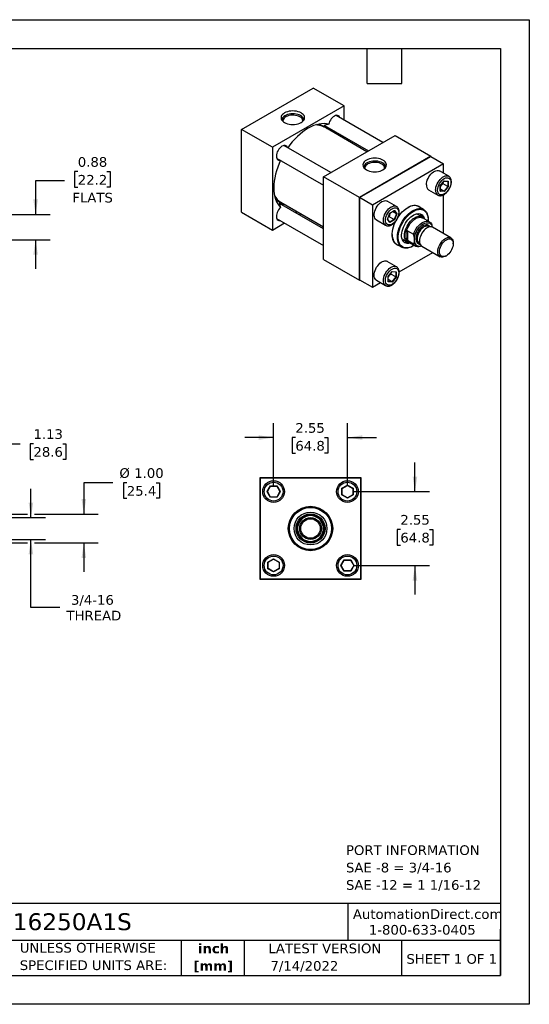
# Model space of a CAD drawing. Header units: inches. Extents: x 0 to 44, y 0 to 34.
# Tile 3 of 3: x 26.4 to 44, y 0 to 34. Entities that reach past the tile are written whole.
import ezdxf

# ---------------------------------------------------------------- set-up
doc = ezdxf.new("R2010")
doc.units = ezdxf.units.IN
doc.header["$LTSCALE"] = 4
doc.header["$MEASUREMENT"] = 0
doc.linetypes.add('SLD-Solid', pattern=[0])
doc.layers.add('DIMENSIONS', color=140, linetype='SLD-Solid', lineweight=25)
doc.layers.add('TEXT', color=140, linetype='SLD-Solid', lineweight=25)
doc.styles.add('SLDTEXTSTYLE0', font='VERDANA.TTF')
doc.styles.add('SLDTEXTSTYLE1', font='VERDANAB.TTF')
doc.dimstyles.new('SLDDIMSTYLE2', dxfattribs={"dimtxt": 0.339844, "dimasz": 0.52, "dimexe": 0, "dimexo": 0.0625, "dimgap": 0.084961, "dimtad": 0, "dimtih": 1, "dimtoh": 1, "dimrnd": 1e-09, "dimzin": 12, "dimdsep": 46, "dimtxsty": 'SLDTEXTSTYLE0', "dimsah": 1, "dimcen": 0.09, "dimadec": 0, "dimazin": 3, "dimtfac": 1, "dimtmove": 0, "dimatfit": 0, "dimfxl": 0, "dimfrac": 2, "dimtolj": 1, "dimtzin": 12, "dimarcsym": 0})
doc.dimstyles.new('SLDDIMSTYLE3', dxfattribs={"dimtxt": 0.339844, "dimasz": 0.52, "dimexe": 0, "dimexo": 0.0625, "dimgap": 0.084961, "dimtad": 0, "dimtih": 1, "dimtoh": 1, "dimrnd": 1e-09, "dimzin": 4, "dimdsep": 46, "dimtxsty": 'SLDTEXTSTYLE0', "dimsah": 1, "dimcen": 0.09, "dimadec": 0, "dimazin": 1, "dimtfac": 1, "dimtmove": 0, "dimatfit": 0, "dimfxl": 0, "dimfrac": 2, "dimtolj": 1, "dimtzin": 12, "dimarcsym": 0})
doc.dimstyles.new('SLDDIMSTYLE4', dxfattribs={"dimtxt": 0.339844, "dimasz": 0.52, "dimexe": 0, "dimexo": 0.0625, "dimgap": 0.084961, "dimtad": 0, "dimtih": 1, "dimtoh": 1, "dimrnd": 1e-09, "dimdsep": 46, "dimtxsty": 'SLDTEXTSTYLE0', "dimsah": 1, "dimcen": 0.09, "dimadec": 0, "dimazin": 2, "dimtfac": 1, "dimtmove": 0, "dimatfit": 0, "dimfxl": 0, "dimfrac": 2, "dimtolj": 1, "dimtzin": 12, "dimarcsym": 0})

# ---------------------------------------------------------------- blocks, each defined once
blk = doc.blocks.new('SW_NOTE_0')
at = {"layer": 'TEXT', "color": 0, "char_height": 0.33333, "attachment_point": 1, "style": 'SLDTEXTSTYLE0'}
for s, insert in [('PORT INFORMATION', (0, 0.423)), ('SAE -8 = 3/4-16', (0, -0.179)), ('SAE -12 = 1 1/16-12', (0, -0.78))]:
    blk.add_mtext(s, dxfattribs=dict(at, insert=insert))
blk = doc.blocks.new('SW_NOTE_0_1')
at = {"layer": 'TEXT', "color": 0, "char_height": 0.3333, "attachment_point": 2, "style": 'SLDTEXTSTYLE1'}
for s, insert in [('inch', (0.5, 0.423)), ('[mm]', (0.489, -0.179))]:
    blk.add_mtext(s, dxfattribs=dict(at, insert=insert))
blk = doc.blocks.new('SW_NOTE_0_2')
at = {"layer": 'TEXT', "color": 0, "char_height": 0.33333, "attachment_point": 1, "style": 'SLDTEXTSTYLE0'}
for s, insert in [('UNLESS OTHERWISE ', (0, 0.423)), ('SPECIFIED UNITS ARE:', (0, -0.179))]:
    blk.add_mtext(s, dxfattribs=dict(at, insert=insert))
blk = doc.blocks.new('_D_2')
at = {"layer": 'DIMENSIONS'}
for p, q in [((24.243, 17.074), (24.243, 19.859)), ((25.368, 16.965), (25.368, 19.859)), ((24.243, 19.359), (23.243, 19.359)), ((25.368, 19.359), (26.408, 19.359)), ((26.868, 19.359), (26.754, 19.359)), ((26.754, 19.359), (26.754, 18.819)), ((27.878, 19.359), (27.992, 19.359)), ((27.992, 19.359), (27.992, 18.819)), ((26.754, 18.819), (26.868, 18.819)), ((27.992, 18.819), (27.878, 18.819))]:
    blk.add_line(p, q, dxfattribs=at)
for points in [[(24.243, 19.359), (23.723, 19.439), (23.723, 19.279)], [(25.368, 19.359), (25.888, 19.279), (25.888, 19.439)]]:
    blk.add_solid(points, dxfattribs=at)
at = {"layer": 'DIMENSIONS', "char_height": 0.3333, "attachment_point": 1, "style": 'SLDTEXTSTYLE0'}
for s, insert in [('1.13', (26.868, 19.858)), ('28.6', (26.868, 19.242))]:
    blk.add_mtext(s, dxfattribs=dict(at, insert=insert))
blk = doc.blocks.new('_D_3')
at = {"layer": 'DIMENSIONS'}
for p, q in [((29.609, 18.013), (28.609, 18.013)), ((28.609, 18.013), (28.609, 16.93)), ((30.094, 18.013), (29.98, 18.013)), ((29.98, 18.013), (29.98, 17.473)), ((31.104, 18.013), (31.218, 18.013)), ((31.218, 18.013), (31.218, 17.473)), ((29.98, 17.473), (30.094, 17.473)), ((31.218, 17.473), (31.104, 17.473)), ((24.024, 16.93), (26.661, 16.93)), ((26.901, 16.93), (29.109, 16.93)), ((24.024, 15.93), (26.661, 15.93)), ((26.901, 15.93), (29.109, 15.93)), ((28.609, 15.93), (28.609, 14.93))]:
    blk.add_line(p, q, dxfattribs=at)
for points in [[(28.609, 16.93), (28.689, 17.45), (28.529, 17.45)], [(28.609, 15.93), (28.529, 15.41), (28.689, 15.41)]]:
    blk.add_solid(points, dxfattribs=at)
at = {"layer": 'DIMENSIONS', "char_height": 0.3333, "attachment_point": 1, "style": 'SLDTEXTSTYLE0'}
for s, insert in [('%%c', (29.837, 18.512)), ('1.00', (30.35, 18.512)), ('25.4', (30.094, 17.896))]:
    blk.add_mtext(s, dxfattribs=dict(at, insert=insert))
blk = doc.blocks.new('_D_4')
at = {"layer": 'DIMENSIONS'}
for p, q in [((26.781, 16.805), (26.781, 17.805)), ((25.529, 16.805), (27.281, 16.805)), ((25.529, 16.055), (27.281, 16.055)), ((26.781, 13.707), (26.781, 16.055)), ((27.781, 13.707), (26.781, 13.707))]:
    blk.add_line(p, q, dxfattribs=at)
for points in [[(26.781, 16.805), (26.861, 17.325), (26.701, 17.325)], [(26.781, 16.055), (26.701, 15.535), (26.861, 15.535)]]:
    blk.add_solid(points, dxfattribs=at)
at = {"layer": 'DIMENSIONS', "char_height": 0.3333, "attachment_point": 1, "style": 'SLDTEXTSTYLE0'}
for s, insert in [('3/4-16', (28.164, 14.131)), ('THREAD', (28.009, 13.59))]:
    blk.add_mtext(s, dxfattribs=dict(at, insert=insert))
blk = doc.blocks.new('_D_6')
at = {"layer": 'DIMENSIONS'}
for p, q in [((35.166, 17.905), (35.166, 20.07)), ((37.716, 17.905), (37.716, 20.07)), ((35.166, 19.57), (34.166, 19.57)), ((35.917, 19.57), (35.803, 19.57)), ((35.803, 19.57), (35.803, 19.03)), ((36.927, 19.57), (37.041, 19.57)), ((37.041, 19.57), (37.041, 19.03)), ((37.716, 19.57), (38.716, 19.57)), ((35.803, 19.03), (35.917, 19.03)), ((37.041, 19.03), (36.927, 19.03))]:
    blk.add_line(p, q, dxfattribs=at)
for points in [[(35.166, 19.57), (34.646, 19.65), (34.646, 19.49)], [(37.716, 19.57), (38.236, 19.49), (38.236, 19.65)]]:
    blk.add_solid(points, dxfattribs=at)
at = {"layer": 'DIMENSIONS', "char_height": 0.3333, "attachment_point": 1, "style": 'SLDTEXTSTYLE0'}
for s, insert in [('2.55', (35.917, 20.07)), ('64.8', (35.917, 19.454))]:
    blk.add_mtext(s, dxfattribs=dict(at, insert=insert))
blk = doc.blocks.new('_D_7')
at = {"layer": 'DIMENSIONS'}
for p, q in [((40.049, 17.705), (40.049, 18.705)), ((37.916, 17.705), (40.549, 17.705)), ((39.544, 16.399), (39.43, 16.399)), ((39.43, 16.399), (39.43, 15.858)), ((40.554, 16.399), (40.668, 16.399)), ((40.668, 16.399), (40.668, 15.858)), ((39.43, 15.858), (39.544, 15.858)), ((40.668, 15.858), (40.554, 15.858)), ((37.916, 15.155), (40.549, 15.155)), ((40.049, 15.155), (40.049, 14.155))]:
    blk.add_line(p, q, dxfattribs=at)
for points in [[(40.049, 17.705), (40.129, 18.225), (39.969, 18.225)], [(40.049, 15.155), (39.969, 14.635), (40.129, 14.635)]]:
    blk.add_solid(points, dxfattribs=at)
at = {"layer": 'DIMENSIONS', "char_height": 0.3333, "attachment_point": 1, "style": 'SLDTEXTSTYLE0'}
for s, insert in [('2.55', (39.544, 16.898)), ('64.8', (39.544, 16.282))]:
    blk.add_mtext(s, dxfattribs=dict(at, insert=insert))
blk = doc.blocks.new('_D_16')
at = {"layer": 'DIMENSIONS'}
for p, q in [((28.4, 28.755), (28.285, 28.755)), ((28.285, 28.755), (28.285, 28.215)), ((29.409, 28.755), (29.524, 28.755)), ((29.524, 28.755), (29.524, 28.215)), ((27.943, 28.437), (26.943, 28.437)), ((26.943, 28.437), (26.943, 27.276)), ((28.285, 28.215), (28.4, 28.215)), ((29.524, 28.215), (29.409, 28.215)), ((24.443, 27.276), (27.443, 27.276)), ((24.443, 26.401), (27.443, 26.401)), ((26.943, 26.401), (26.943, 25.401))]:
    blk.add_line(p, q, dxfattribs=at)
for points in [[(26.943, 27.276), (27.023, 27.796), (26.863, 27.796)], [(26.943, 26.401), (26.863, 25.881), (27.023, 25.881)]]:
    blk.add_solid(points, dxfattribs=at)
at = {"layer": 'DIMENSIONS', "char_height": 0.3333, "attachment_point": 1, "style": 'SLDTEXTSTYLE0'}
for s, insert in [('0.88', (28.4, 29.255)), ('22.2', (28.4, 28.639)), ('FLATS', (28.212, 28.022))]:
    blk.add_mtext(s, dxfattribs=dict(at, insert=insert))

msp = doc.modelspace()

# ---------------------------------------------------------------- linework, layer by layer
at = {"color": 7, "linetype": 'SLD-Solid'}
for p, q in [((0, 34), (44, 34)), ((44, 34), (44, 0)), ((44, 0), (0, 0))]:
    msp.add_line(p, q, dxfattribs=at)
for p, q in [((34.062, 30.208), (36.537, 31.636)), ((37.598, 31.024), (36.537, 31.636)), ((37.598, 31.024), (35.123, 29.595)), ((37.598, 30.537), (37.598, 31.024)), ((38.944, 29.76), (37.322, 30.696)), ((38.391, 29.441), (36.911, 30.295)), ((36.926, 30.348), (38.444, 29.471)), ((35.123, 29.595), (34.062, 30.208)), ((34.062, 27.35), (34.062, 30.208)), ((36.891, 28.575), (39.366, 30.003)), ((37.487, 29.963), (37.455, 30.042)), ((37.598, 29.898), (37.598, 29.96)), ((39.366, 30.003), (40.603, 29.289)), ((35.123, 29.595), (35.123, 26.737)), ((37.141, 28.719), (35.519, 29.655)), ((40.603, 29.289), (38.128, 27.86)), ((38.135, 27.856), (40.596, 29.277)), ((40.596, 29.277), (41.038, 29.022)), ((40.603, 29.273), (40.603, 29.289)), ((35.269, 29.222), (36.891, 28.286)), ((41.038, 29.022), (38.577, 27.601)), ((41.038, 28.695), (41.038, 29.022)), ((38.128, 27.86), (36.891, 28.575)), ((36.891, 25.717), (36.891, 28.575)), ((41.215, 28.593), (40.897, 28.777)), ((40.924, 28.261), (41.063, 28.433)), ((40.924, 28.076), (40.924, 28.261)), ((40.927, 28.261), (41.062, 28.429)), ((40.927, 28.082), (40.927, 28.261)), ((41.016, 28.372), (41.022, 28.336)), ((41.19, 28.239), (41.022, 28.336)), ((41.19, 28.239), (41.057, 28.075)), ((41.061, 28.427), (41.192, 28.416)), ((41.063, 28.433), (41.201, 28.42)), ((41.201, 28.236), (41.063, 28.064)), ((41.19, 28.416), (41.19, 28.239)), ((41.201, 28.42), (41.201, 28.236)), ((40.522, 28.127), (40.84, 27.944)), ((41.063, 28.064), (40.924, 28.076)), ((41.057, 28.075), (40.927, 28.15)), ((41.057, 28.075), (40.927, 28.086)), ((41.038, 26.613), (41.038, 27.953)), ((36.891, 26.781), (35.373, 27.657)), ((35.411, 27.697), (36.891, 26.843)), ((38.128, 27.86), (38.128, 25.003)), ((38.135, 25.015), (38.135, 27.856)), ((38.577, 27.601), (38.135, 27.856)), ((38.577, 27.601), (38.577, 24.76)), ((39.412, 27.552), (39.093, 27.736)), ((40.35, 27.443), (40.12, 27.576)), ((34.062, 27.35), (35.123, 26.737)), ((36.045, 27.27), (36.098, 27.3)), ((39.1, 27.115), (39.18, 27.321)), ((39.103, 27.118), (39.18, 27.319)), ((39.18, 27.321), (39.339, 27.413)), ((39.18, 27.318), (39.335, 27.408)), ((39.407, 27.299), (39.277, 27.374)), ((39.407, 27.299), (39.33, 27.102)), ((39.332, 27.406), (39.407, 27.299)), ((39.339, 27.413), (39.419, 27.299)), ((39.419, 27.299), (39.339, 27.094)), ((40.292, 27.188), (40.105, 27.296)), ((35.123, 26.737), (35.545, 26.981)), ((35.269, 27.14), (36.891, 26.204)), ((38.718, 27.087), (39.037, 26.903)), ((39.037, 26.903), (39.034, 26.905)), ((39.18, 27.001), (39.1, 27.115)), ((39.179, 27.012), (39.103, 27.119)), ((39.163, 27.198), (39.129, 27.186)), ((39.33, 27.102), (39.163, 27.198)), ((39.33, 27.102), (39.178, 27.013)), ((39.339, 27.094), (39.18, 27.001)), ((40.552, 27.02), (40.315, 27.157)), ((40.505, 27.084), (40.505, 27.1)), ((40.526, 26.859), (40.523, 26.861)), ((39.742, 26.448), (39.742, 26.645)), ((39.786, 26.715), (40.001, 26.591)), ((39.786, 26.715), (39.786, 26.377)), ((40.55, 26.846), (40.526, 26.859)), ((41.293, 26.466), (40.658, 26.833)), ((39.371, 26.277), (39.6, 26.145)), ((39.605, 26.43), (39.792, 26.322)), ((40.001, 26.253), (39.786, 26.377)), ((39.831, 26.318), (40.068, 26.181)), ((39.975, 26.182), (39.989, 26.19)), ((40.029, 26.341), (40.029, 26.471)), ((40.191, 26.286), (40.194, 26.284)), ((40.194, 26.284), (40.218, 26.271)), ((40.283, 26.183), (40.918, 25.816)), ((41.371, 26.262), (41.371, 26.294)), ((39.503, 25.294), (40.663, 25.964)), ((40.522, 26.045), (40.516, 26.048)), ((40.522, 26.045), (40.84, 25.862)), ((40.841, 25.861), (40.835, 25.865)), ((41.106, 25.835), (41.134, 25.851)), ((36.891, 25.717), (38.128, 25.003)), ((39.412, 25.47), (39.093, 25.654)), ((39.121, 25.138), (39.26, 25.309)), ((39.124, 25.138), (39.258, 25.306)), ((39.213, 25.249), (39.219, 25.213)), ((39.386, 25.116), (39.219, 25.213)), ((39.257, 25.304), (39.389, 25.293)), ((39.26, 25.309), (39.398, 25.297)), ((39.386, 25.293), (39.386, 25.116)), ((39.398, 25.297), (39.398, 25.113)), ((38.128, 25.003), (38.142, 25.011)), ((38.135, 25.015), (38.577, 24.76)), ((38.577, 24.76), (38.86, 24.923)), ((38.718, 25.004), (39.037, 24.821)), ((39.121, 24.953), (39.121, 25.138)), ((39.26, 24.941), (39.121, 24.953)), ((39.124, 24.959), (39.124, 25.138)), ((39.254, 24.951), (39.124, 25.027)), ((39.254, 24.951), (39.124, 24.963)), ((39.386, 25.116), (39.254, 24.951)), ((39.398, 25.113), (39.26, 24.941)), ((34.691, 18.18), (34.691, 14.68)), ((38.191, 18.18), (34.691, 18.18)), ((34.701, 18.17), (34.701, 14.69)), ((38.181, 18.17), (34.701, 18.17)), ((38.181, 14.69), (38.181, 18.17)), ((38.191, 14.68), (38.191, 18.18)), ((34.94, 17.705), (35.053, 17.9)), ((35.053, 17.509), (34.94, 17.705)), ((34.94, 17.705), (34.949, 17.705)), ((34.949, 17.705), (35.058, 17.892)), ((35.058, 17.517), (34.949, 17.705)), ((35.053, 17.9), (35.279, 17.9)), ((35.058, 17.892), (35.053, 17.9)), ((35.058, 17.892), (35.274, 17.892)), ((35.279, 17.9), (35.274, 17.892)), ((35.274, 17.892), (35.383, 17.705)), ((35.383, 17.705), (35.274, 17.517)), ((35.279, 17.9), (35.392, 17.705)), ((35.392, 17.705), (35.279, 17.509)), ((35.392, 17.705), (35.383, 17.705)), ((37.521, 17.818), (37.716, 17.931)), ((37.521, 17.592), (37.521, 17.818)), ((37.521, 17.818), (37.529, 17.813)), ((37.529, 17.813), (37.716, 17.921)), ((37.529, 17.596), (37.529, 17.813)), ((37.716, 17.931), (37.912, 17.818)), ((37.716, 17.931), (37.716, 17.921)), ((37.716, 17.921), (37.904, 17.813)), ((37.904, 17.813), (37.912, 17.818)), ((37.904, 17.813), (37.904, 17.596)), ((37.912, 17.818), (37.912, 17.592)), ((35.053, 17.509), (35.058, 17.517)), ((35.279, 17.509), (35.053, 17.509)), ((35.274, 17.517), (35.058, 17.517)), ((35.279, 17.509), (35.274, 17.517)), ((37.521, 17.592), (37.529, 17.596)), ((37.716, 17.479), (37.521, 17.592)), ((37.716, 17.488), (37.529, 17.596)), ((37.904, 17.596), (37.716, 17.488)), ((37.912, 17.592), (37.716, 17.479)), ((37.716, 17.479), (37.716, 17.488)), ((37.912, 17.592), (37.904, 17.596)), ((35.972, 16.309), (35.972, 16.55)), ((36.004, 16.35), (36.004, 16.509)), ((36.879, 16.509), (36.879, 16.35)), ((36.91, 16.55), (36.91, 16.309)), ((34.971, 15.268), (35.166, 15.381)), ((34.979, 15.263), (35.166, 15.371)), ((35.166, 15.381), (35.362, 15.268)), ((35.166, 15.381), (35.166, 15.371)), ((35.166, 15.371), (35.354, 15.263)), ((37.49, 15.155), (37.603, 15.35)), ((37.499, 15.155), (37.608, 15.342)), ((37.603, 15.35), (37.829, 15.35)), ((37.603, 15.35), (37.608, 15.342)), ((37.608, 15.342), (37.824, 15.342)), ((37.829, 15.35), (37.824, 15.342)), ((37.824, 15.342), (37.933, 15.155)), ((37.829, 15.35), (37.942, 15.155)), ((34.971, 15.042), (34.971, 15.268)), ((34.971, 15.268), (34.979, 15.263)), ((34.979, 15.046), (34.971, 15.042)), ((35.166, 14.929), (34.971, 15.042)), ((34.979, 15.046), (34.979, 15.263)), ((35.166, 14.938), (34.979, 15.046)), ((35.354, 15.046), (35.166, 14.938)), ((35.362, 15.042), (35.166, 14.929)), ((35.362, 15.268), (35.354, 15.263)), ((35.354, 15.263), (35.354, 15.046)), ((35.362, 15.042), (35.354, 15.046)), ((35.362, 15.268), (35.362, 15.042)), ((37.603, 14.959), (37.49, 15.155)), ((37.49, 15.155), (37.499, 15.155)), ((37.608, 14.967), (37.499, 15.155)), ((37.603, 14.959), (37.608, 14.967)), ((37.824, 14.967), (37.608, 14.967)), ((37.933, 15.155), (37.824, 14.967)), ((37.824, 14.967), (37.829, 14.959)), ((37.942, 15.155), (37.829, 14.959)), ((37.942, 15.155), (37.933, 15.155)), ((34.691, 14.68), (38.191, 14.68)), ((34.701, 14.69), (38.181, 14.69)), ((35.166, 14.929), (35.166, 14.938)), ((37.829, 14.959), (37.603, 14.959))]:
    msp.add_line(p, q)
at = {"flags": 128}
for points in [[(36.117, 30.781), (36.068, 30.805), (36.014, 30.824), (35.955, 30.839), (35.893, 30.847), (35.83, 30.85), (35.766, 30.847), (35.705, 30.839), (35.646, 30.824), (35.592, 30.805), (35.543, 30.781), (35.502, 30.753), (35.469, 30.722), (35.444, 30.688), (35.429, 30.653), (35.424, 30.616), (35.429, 30.579), (35.444, 30.544), (35.469, 30.51), (35.502, 30.478), (35.543, 30.45), (35.592, 30.427), (35.646, 30.407), (35.705, 30.393), (35.766, 30.385), (35.83, 30.382), (35.893, 30.385), (35.955, 30.393), (36.014, 30.407), (36.068, 30.427), (36.117, 30.45), (36.158, 30.478), (36.191, 30.51), (36.216, 30.544), (36.23, 30.579), (36.235, 30.616), (36.23, 30.653), (36.216, 30.688), (36.191, 30.722), (36.158, 30.753), (36.117, 30.781)], [(36.098, 30.689), (36.051, 30.712), (35.999, 30.73), (35.943, 30.743), (35.883, 30.751), (35.822, 30.753), (35.762, 30.749), (35.703, 30.74), (35.647, 30.726), (35.596, 30.706), (35.552, 30.682), (35.514, 30.655), (35.485, 30.624), (35.464, 30.591), (35.453, 30.556), (35.451, 30.532)], [(36.073, 30.646), (36.028, 30.668), (35.978, 30.685), (35.924, 30.697), (35.866, 30.703), (35.808, 30.704), (35.75, 30.699), (35.695, 30.688), (35.643, 30.672), (35.597, 30.652), (35.558, 30.627), (35.526, 30.599), (35.503, 30.568), (35.49, 30.535), (35.486, 30.501), (35.487, 30.491)], [(37.451, 30.622), (37.445, 30.638), (37.427, 30.666), (37.402, 30.686), (37.373, 30.697), (37.34, 30.699), (37.304, 30.691), (37.266, 30.674), (37.228, 30.649), (37.192, 30.617), (37.157, 30.578), (37.127, 30.534), (37.102, 30.487), (37.082, 30.438), (37.069, 30.389)], [(37.069, 30.389), (36.991, 30.406), (36.909, 30.413), (36.823, 30.41), (36.734, 30.397), (36.642, 30.375), (36.549, 30.343), (36.455, 30.302), (36.36, 30.251), (36.265, 30.192), (36.171, 30.125), (36.078, 30.049), (35.987, 29.966), (35.898, 29.876), (35.812, 29.78), (35.729, 29.678), (35.655, 29.577)], [(35.648, 29.581), (35.638, 29.604), (35.619, 29.63), (35.593, 29.648), (35.563, 29.657), (35.529, 29.657), (35.492, 29.647), (35.454, 29.629), (35.417, 29.602), (35.381, 29.568), (35.347, 29.527), (35.318, 29.483), (35.294, 29.435), (35.276, 29.386), (35.264, 29.338), (35.26, 29.292), (35.263, 29.249), (35.273, 29.213), (35.289, 29.183), (35.312, 29.162), (35.34, 29.149), (35.373, 29.145), (35.398, 29.148)], [(35.405, 29.144), (35.355, 29.029), (35.308, 28.906), (35.267, 28.784), (35.234, 28.662), (35.207, 28.541), (35.189, 28.423), (35.177, 28.307), (35.173, 28.196), (35.177, 28.088), (35.189, 27.986), (35.207, 27.889), (35.234, 27.799), (35.267, 27.716), (35.308, 27.64), (35.355, 27.572), (35.409, 27.513)], [(38.945, 29.149), (38.897, 29.172), (38.843, 29.192), (38.784, 29.206), (38.722, 29.214), (38.658, 29.217), (38.595, 29.214), (38.533, 29.206), (38.474, 29.192), (38.42, 29.172), (38.372, 29.149), (38.33, 29.121), (38.297, 29.089), (38.273, 29.055), (38.258, 29.02), (38.253, 28.983), (38.258, 28.946), (38.273, 28.911), (38.297, 28.877), (38.33, 28.845), (38.372, 28.817), (38.42, 28.794), (38.474, 28.774), (38.533, 28.76), (38.595, 28.752), (38.658, 28.749), (38.722, 28.752), (38.784, 28.76), (38.843, 28.774), (38.897, 28.794), (38.945, 28.817), (38.987, 28.845), (39.02, 28.877), (39.044, 28.911), (39.059, 28.946), (39.064, 28.983), (39.059, 29.02), (39.044, 29.055), (39.02, 29.089), (38.987, 29.121), (38.945, 29.149)], [(38.926, 29.056), (38.88, 29.079), (38.828, 29.097), (38.771, 29.11), (38.712, 29.118), (38.651, 29.12), (38.59, 29.116), (38.531, 29.107), (38.476, 29.093), (38.425, 29.073), (38.38, 29.05), (38.343, 29.022), (38.313, 28.991), (38.293, 28.958), (38.282, 28.923), (38.28, 28.899)], [(38.902, 29.013), (38.857, 29.035), (38.807, 29.052), (38.752, 29.064), (38.695, 29.07), (38.637, 29.071), (38.579, 29.066), (38.524, 29.055), (38.472, 29.04), (38.426, 29.019), (38.386, 28.994), (38.355, 28.966), (38.332, 28.935), (38.319, 28.902), (38.315, 28.869), (38.316, 28.858)], [(40.444, 28.299), (40.448, 28.352), (40.458, 28.407), (40.476, 28.463), (40.5, 28.52), (40.529, 28.574), (40.564, 28.625), (40.603, 28.671), (40.644, 28.712), (40.687, 28.745), (40.731, 28.77), (40.774, 28.787), (40.816, 28.794), (40.854, 28.792), (40.889, 28.781), (40.897, 28.777)], [(40.762, 28.115), (40.766, 28.168), (40.776, 28.223), (40.794, 28.28), (40.818, 28.336), (40.848, 28.39), (40.882, 28.441), (40.921, 28.487), (40.962, 28.528), (41.005, 28.561), (41.049, 28.586), (41.092, 28.603), (41.134, 28.61), (41.172, 28.609), (41.207, 28.598), (41.215, 28.593)], [(38.718, 27.087), (38.711, 27.091), (38.684, 27.116), (38.663, 27.148), (38.649, 27.188), (38.642, 27.233), (38.642, 27.284), (38.649, 27.338), (38.663, 27.394), (38.684, 27.451), (38.711, 27.506), (38.743, 27.559), (38.78, 27.608), (38.82, 27.651), (38.862, 27.688), (38.906, 27.718), (38.95, 27.739), (38.992, 27.751), (39.032, 27.753), (39.069, 27.747), (39.093, 27.736)], [(39.034, 26.905), (39.029, 26.908), (39.002, 26.932), (38.981, 26.964), (38.967, 27.004), (38.96, 27.05), (38.96, 27.1), (38.967, 27.154), (38.981, 27.21), (39.002, 27.267), (39.029, 27.322), (39.061, 27.375), (39.098, 27.424), (39.138, 27.468), (39.181, 27.504), (39.224, 27.534), (39.268, 27.555), (39.31, 27.567), (39.35, 27.57), (39.387, 27.563), (39.41, 27.553)], [(39.458, 27.168), (39.501, 27.231), (39.554, 27.299), (39.611, 27.361), (39.67, 27.417), (39.73, 27.466), (39.792, 27.508), (39.854, 27.542), (39.915, 27.567), (39.975, 27.584), (40.033, 27.591), (40.088, 27.589), (40.139, 27.578), (40.186, 27.558), (40.228, 27.53), (40.264, 27.493), (40.265, 27.492)], [(40.23, 27.512), (40.205, 27.534), (40.163, 27.56), (40.115, 27.577), (40.064, 27.585), (40.009, 27.585), (39.951, 27.575), (39.892, 27.557), (39.831, 27.53), (39.804, 27.515)], [(35.409, 27.513), (35.373, 27.477), (35.34, 27.436), (35.312, 27.39), (35.289, 27.342), (35.273, 27.293), (35.263, 27.245), (35.26, 27.2), (35.264, 27.159), (35.276, 27.124), (35.294, 27.096), (35.318, 27.076), (35.347, 27.065), (35.381, 27.063), (35.398, 27.066)], [(35.902, 27.352), (35.987, 27.364), (35.987, 27.364)], [(39.975, 26.182), (39.915, 26.151), (39.855, 26.129), (39.797, 26.115), (39.741, 26.11), (39.689, 26.114), (39.64, 26.127), (39.595, 26.148), (39.555, 26.178), (39.521, 26.216), (39.493, 26.261), (39.471, 26.314), (39.456, 26.373), (39.447, 26.437), (39.445, 26.506), (39.451, 26.578), (39.463, 26.654), (39.481, 26.731), (39.506, 26.809), (39.538, 26.887), (39.575, 26.964), (39.617, 27.038), (39.664, 27.109), (39.714, 27.176), (39.769, 27.239), (39.826, 27.295), (39.885, 27.345), (39.945, 27.387), (40.005, 27.422), (40.065, 27.449), (40.124, 27.467), (40.181, 27.477), (40.236, 27.477), (40.287, 27.469), (40.333, 27.452), (40.376, 27.426), (40.413, 27.392), (40.444, 27.35), (40.469, 27.301), (40.488, 27.245), (40.5, 27.184), (40.505, 27.117), (40.505, 27.1)], [(40.02, 26.209), (39.989, 26.19), (39.929, 26.16), (39.87, 26.138), (39.813, 26.124), (39.758, 26.12), (39.706, 26.124), (39.658, 26.138), (39.614, 26.16), (39.575, 26.191), (39.543, 26.23), (39.516, 26.276), (39.495, 26.33), (39.481, 26.389), (39.474, 26.454), (39.474, 26.523), (39.481, 26.596), (39.495, 26.671), (39.516, 26.748), (39.543, 26.826), (39.575, 26.903), (39.614, 26.978), (39.658, 27.051), (39.706, 27.12), (39.758, 27.184), (39.813, 27.244), (39.87, 27.297), (39.929, 27.343), (39.989, 27.381), (39.989, 27.381)], [(39.895, 26.281), (39.883, 26.278), (39.833, 26.269), (39.785, 26.269), (39.741, 26.279), (39.701, 26.297), (39.666, 26.324), (39.637, 26.36), (39.615, 26.403), (39.599, 26.453), (39.59, 26.509), (39.588, 26.57), (39.594, 26.634), (39.606, 26.702), (39.625, 26.771), (39.651, 26.84), (39.683, 26.908), (39.72, 26.974), (39.762, 27.037), (39.808, 27.095), (39.858, 27.148), (39.909, 27.194), (39.962, 27.233), (40.016, 27.264), (40.069, 27.286), (40.121, 27.3), (40.17, 27.304), (40.216, 27.299), (40.258, 27.285), (40.296, 27.262), (40.327, 27.23), (40.353, 27.191), (40.373, 27.144), (40.379, 27.119)], [(39.688, 26.551), (39.692, 26.611), (39.703, 26.675), (39.72, 26.739), (39.745, 26.804), (39.775, 26.868), (39.81, 26.93), (39.851, 26.988), (39.895, 27.042), (39.942, 27.09), (39.992, 27.13), (40.042, 27.164), (40.092, 27.189), (40.142, 27.205), (40.189, 27.212), (40.233, 27.209), (40.273, 27.198), (40.309, 27.177), (40.339, 27.148), (40.348, 27.137)], [(39.989, 27.381), (40.049, 27.412), (40.108, 27.434), (40.166, 27.447), (40.221, 27.452), (40.273, 27.447), (40.321, 27.434), (40.364, 27.411), (40.403, 27.38), (40.436, 27.342), (40.463, 27.295), (40.483, 27.242), (40.497, 27.182), (40.504, 27.118), (40.504, 27.048), (40.504, 27.047)], [(40.262, 27.206), (40.259, 27.25), (40.255, 27.282)], [(39.515, 26.194), (39.501, 26.197), (39.452, 26.212), (39.408, 26.236), (39.368, 26.269), (39.335, 26.31), (39.308, 26.358), (39.287, 26.414), (39.273, 26.475), (39.266, 26.542), (39.266, 26.614), (39.273, 26.689), (39.287, 26.767), (39.308, 26.846), (39.335, 26.926), (39.368, 27.006), (39.388, 27.047)], [(39.742, 26.645), (39.758, 26.709), (39.78, 26.773), (39.809, 26.837), (39.844, 26.899), (39.884, 26.957), (39.927, 27.011), (39.974, 27.059), (40.023, 27.1), (40.073, 27.133), (40.123, 27.157), (40.172, 27.173), (40.219, 27.179), (40.262, 27.176), (40.302, 27.163), (40.315, 27.157)], [(40.001, 26.591), (40.026, 26.657), (40.058, 26.722), (40.096, 26.785), (40.138, 26.843), (40.185, 26.895), (40.234, 26.941), (40.285, 26.98), (40.336, 27.009), (40.387, 27.03), (40.436, 27.041), (40.482, 27.041), (40.525, 27.032), (40.562, 27.013), (40.594, 26.985), (40.62, 26.948)], [(40.029, 26.471), (40.041, 26.532), (40.061, 26.594), (40.087, 26.657), (40.119, 26.717), (40.156, 26.775), (40.198, 26.828), (40.243, 26.875), (40.29, 26.915), (40.338, 26.947), (40.387, 26.971), (40.434, 26.985), (40.479, 26.99), (40.52, 26.985), (40.558, 26.971), (40.59, 26.947), (40.616, 26.915), (40.635, 26.875), (40.645, 26.839)], [(40.523, 26.861), (40.511, 26.866), (40.478, 26.874), (40.441, 26.873), (40.401, 26.862), (40.36, 26.843), (40.32, 26.815), (40.28, 26.78), (40.243, 26.739), (40.209, 26.692), (40.18, 26.642), (40.157, 26.59), (40.14, 26.537), (40.129, 26.485), (40.126, 26.436)], [(39.265, 26.582), (39.267, 26.534), (39.275, 26.469), (39.291, 26.41), (39.313, 26.357), (39.342, 26.311), (39.376, 26.272), (39.416, 26.242), (39.461, 26.22), (39.481, 26.214)], [(39.865, 26.3), (39.851, 26.302), (39.81, 26.313), (39.775, 26.334), (39.745, 26.363), (39.72, 26.4), (39.703, 26.445), (39.692, 26.495), (39.688, 26.551)], [(40.658, 26.833), (40.65, 26.837), (40.616, 26.848), (40.577, 26.85), (40.536, 26.842), (40.493, 26.826), (40.449, 26.8), (40.406, 26.767), (40.364, 26.727), (40.326, 26.68), (40.291, 26.629), (40.262, 26.575), (40.238, 26.519), (40.22, 26.462), (40.209, 26.407), (40.206, 26.355)], [(39.693, 26.308), (39.722, 26.32), (39.762, 26.34)], [(40.276, 26.187), (40.234, 26.171), (40.185, 26.16), (40.138, 26.159), (40.096, 26.169), (40.058, 26.188), (40.026, 26.216), (40.001, 26.253)], [(40.841, 25.988), (40.844, 26.041), (40.855, 26.096), (40.873, 26.152), (40.897, 26.208), (40.926, 26.263), (40.961, 26.314), (40.999, 26.36), (41.041, 26.4), (41.084, 26.434), (41.128, 26.459), (41.171, 26.476), (41.212, 26.483), (41.251, 26.481), (41.285, 26.47), (41.315, 26.45), (41.339, 26.422), (41.357, 26.385), (41.367, 26.343), (41.371, 26.294), (41.371, 26.294)], [(41.134, 26.399), (41.175, 26.419), (41.215, 26.43), (41.252, 26.431), (41.286, 26.423), (41.316, 26.406), (41.339, 26.381), (41.357, 26.348), (41.367, 26.308), (41.371, 26.262), (41.367, 26.212), (41.357, 26.16), (41.339, 26.107), (41.316, 26.054), (41.286, 26.003), (41.252, 25.956), (41.215, 25.914), (41.175, 25.879), (41.134, 25.851), (41.092, 25.831), (41.053, 25.821), (41.015, 25.819), (40.981, 25.827), (40.952, 25.844), (40.928, 25.869), (40.911, 25.903), (40.9, 25.943), (40.896, 25.988), (40.9, 26.038), (40.911, 26.09), (40.928, 26.143), (40.952, 26.196), (40.981, 26.247), (41.015, 26.294), (41.053, 26.336), (41.092, 26.371), (41.134, 26.399)], [(41.106, 25.835), (41.084, 25.823), (41.041, 25.807), (40.999, 25.799), (40.961, 25.801), (40.926, 25.812), (40.897, 25.832), (40.873, 25.861), (40.855, 25.897), (40.844, 25.94), (40.841, 25.988)], [(38.718, 25.004), (38.697, 25.02), (38.673, 25.049), (38.655, 25.085), (38.644, 25.128), (38.641, 25.176), (38.644, 25.229), (38.655, 25.284), (38.673, 25.34), (38.697, 25.396), (38.726, 25.451), (38.761, 25.502), (38.799, 25.548), (38.841, 25.588), (38.884, 25.622), (38.928, 25.647), (38.971, 25.664), (39.012, 25.671), (39.051, 25.669), (39.086, 25.658), (39.093, 25.654)], [(39.037, 24.821), (39.015, 24.837), (38.991, 24.865), (38.973, 24.901), (38.963, 24.944), (38.959, 24.992), (38.963, 25.045), (38.973, 25.1), (38.991, 25.157), (39.015, 25.213), (39.045, 25.267), (39.079, 25.318), (39.118, 25.364), (39.159, 25.405), (39.202, 25.438), (39.246, 25.463), (39.289, 25.48), (39.331, 25.487), (39.369, 25.486), (39.404, 25.474), (39.412, 25.47)]]:
    msp.add_lwpolyline(points, dxfattribs=at)
for centre, radius in [((35.166, 17.705), 0.375), ((37.716, 17.705), 0.375), ((36.441, 16.43), 0.767), ((36.441, 16.43), 0.758), ((36.441, 16.43), 0.75), ((36.441, 16.43), 0.729), ((36.441, 16.43), 0.568), ((36.441, 16.43), 0.5), ((36.441, 16.43), 0.501), ((36.441, 16.43), 0.375), ((36.441, 16.43), 0.336), ((35.166, 15.155), 0.375), ((37.716, 15.155), 0.375)]:
    msp.add_circle(centre, radius)
for centre, radius, start, end in [((36.011, 30.497), 0.162, 357.971, 67.4768), ((36.018, 30.515), 0.192, 5.2758, 65.3215), ((36.64, 29.808), 0.557, 60.8445, 93.1838), ((36.651, 29.843), 0.537, 46.3883, 89.2513), ((36.963, 30.418), 0.105, 240.3342, 280.4505), ((38.84, 28.864), 0.162, 357.971, 67.4768), ((38.846, 28.882), 0.192, 5.2758, 65.3215), ((40.633, 28.281), 0.19, 174.6162, 234.0717), ((35.696, 28.174), 0.556, 206.7867, 239.1958), ((40.951, 28.098), 0.19, 174.6112, 234.1312), ((35.667, 28.14), 0.528, 210.3706, 254.0005), ((35.329, 27.589), 0.106, 19.8868, 59.2357), ((40.078, 27.104), 0.25, 14.9726, 48.421), ((40.184, 26.546), 0.453, 167.446, 192.554), ((39.758, 26.539), 0.239, 250.7853, 285.8319), ((39.937, 26.487), 0.199, 191.3798, 237.9463), ((40.204, 26.354), 0.176, 184.1203, 292.3664), ((40.288, 26.418), 0.164, 173.6084, 233.7464), ((40.39, 26.335), 0.185, 173.7855, 234.9023), ((36.441, 16.43), 0.484, 25.321, 154.679), ((36.441, 16.43), 0.445, 10.2745, 169.7255), ((36.441, 16.43), 0.484, 165.579, 194.421), ((36.441, 16.43), 0.445, 190.2745, 349.7255), ((36.441, 16.43), 0.484, 345.579, 14.421), ((36.441, 16.43), 0.484, 205.321, 334.679)]:
    msp.add_arc(centre, radius, start, end)
for centre, major_axis, ratio, start_param, end_param in [((40.919, 28.264), (0.00798, -0.00281), 0.218224, 5.57449, 6.206482), ((41.057, 28.436), (-0.0034, 0.00799), 0.565779, 3.435482, 4.067474), ((41.195, 28.239), (0.00798, -0.00281), 0.218224, 4.003694, 5.57449), ((41.195, 28.423), (0.00674, 0.00617), 0.697843, 3.709805, 4.929575), ((40.919, 28.079), (0.00674, 0.00617), 0.697843, 4.929575, 5.714973), ((41.057, 28.067), (-0.0034, 0.00799), 0.565779, 4.067474, 5.63827), ((39.174, 27.324), (0.00642, -0.0055), 0.218355, 0.076754, 0.708725), ((39.334, 27.416), (0.00197, 0.00892), 0.697855, 3.709862, 4.495341), ((39.414, 27.303), (0.00862, 0.00105), 0.565702, 3.786616, 5.357412), ((39.094, 27.118), (0.00862, 0.00105), 0.565702, 5.357412, 5.989383), ((39.174, 27.005), (0.00197, 0.00892), 0.697855, 4.495341, 5.714916), ((39.334, 27.097), (0.00642, -0.0055), 0.218355, 0.708725, 2.279522), ((39.254, 25.313), (-0.0034, 0.00799), 0.565779, 3.435482, 4.067474), ((39.392, 25.3), (0.00674, 0.00617), 0.697843, 3.709805, 4.929575), ((39.116, 25.141), (0.00798, -0.00281), 0.218224, 5.57449, 6.206482), ((39.116, 24.956), (0.00674, 0.00617), 0.697843, 4.929575, 5.714973), ((39.254, 24.944), (-0.0034, 0.00799), 0.565779, 4.067474, 5.63827), ((39.392, 25.116), (0.00798, -0.00281), 0.218224, 4.003694, 5.57449)]:
    msp.add_ellipse(centre, major_axis=major_axis, ratio=ratio, start_param=start_param, end_param=end_param)
for points, knots in [([(37.069, 30.389), (37.047, 30.385), (37.003, 30.376), (36.953, 30.362), (36.92, 30.346), (36.908, 30.331), (36.918, 30.316), (36.941, 30.303), (36.981, 30.289), (37.021, 30.279), (37.048, 30.275), (37.054, 30.274)], [0, 0, 0, 0, 0.174526, 0.348679, 0.481469, 0.615292, 0.695816, 0.776781, 0.851127, 0.971055, 1, 1, 1, 1]), ([(41.233, 28.15), (41.242, 28.167), (41.255, 28.191), (41.271, 28.227), (41.283, 28.258), (41.294, 28.296), (41.302, 28.334), (41.307, 28.373), (41.308, 28.412), (41.304, 28.45), (41.296, 28.486), (41.283, 28.519), (41.265, 28.549), (41.243, 28.575), (41.224, 28.587), (41.215, 28.593)], [0, 0, 0, 0, 0.101358, 0.142611, 0.210635, 0.280574, 0.354955, 0.431882, 0.510709, 0.590985, 0.67234, 0.754488, 0.837352, 0.92138, 1, 1, 1, 1]), ([(41.063, 27.983), (41.002, 27.948), (40.943, 27.942), (40.857, 27.992), (40.833, 28.045), (40.833, 28.186), (40.857, 28.267), (40.943, 28.417), (41.002, 28.478), (41.063, 28.514)], [0, 0, 0, 0, 0.25, 0.25, 0.5, 0.5, 0.75, 0.75, 1, 1, 1, 1]), ([(41.022, 28.336), (41.007, 28.324), (40.977, 28.299), (40.944, 28.264), (40.931, 28.241), (40.927, 28.234)], [0, 0, 0, 0, 0.406622, 0.822066, 1, 1, 1, 1]), ([(41.063, 28.514), (41.124, 28.549), (41.182, 28.554), (41.268, 28.505), (41.292, 28.451), (41.292, 28.31), (41.268, 28.229), (41.182, 28.08), (41.124, 28.018), (41.063, 27.983)], [0, 0, 0, 0, 0.25, 0.25, 0.5, 0.5, 0.75, 0.75, 1, 1, 1, 1]), ([(40.84, 27.944), (40.841, 27.943), (40.852, 27.935), (40.877, 27.927), (40.913, 27.921), (40.952, 27.923), (40.991, 27.931), (41.03, 27.947), (41.067, 27.968), (41.103, 27.994), (41.136, 28.023), (41.164, 28.053), (41.188, 28.082), (41.21, 28.112), (41.225, 28.136), (41.233, 28.15)], [0, 0, 0, 0, 0.007031, 0.098836, 0.186431, 0.276008, 0.36691, 0.457684, 0.547051, 0.633917, 0.716658, 0.797265, 0.855776, 0.915664, 1, 1, 1, 1]), ([(35.501, 27.584), (35.499, 27.586), (35.481, 27.608), (35.452, 27.638), (35.418, 27.668), (35.396, 27.681), (35.379, 27.681), (35.372, 27.666), (35.372, 27.64), (35.377, 27.615), (35.387, 27.574), (35.399, 27.54), (35.409, 27.513)], [0, 0, 0, 0, 0.01494, 0.148706, 0.229197, 0.310127, 0.384441, 0.504318, 0.61247, 0.720904, 0.77135, 1, 1, 1, 1]), ([(39.43, 27.109), (39.439, 27.126), (39.452, 27.15), (39.468, 27.186), (39.48, 27.218), (39.491, 27.255), (39.499, 27.293), (39.504, 27.332), (39.505, 27.371), (39.501, 27.409), (39.493, 27.445), (39.48, 27.478), (39.462, 27.508), (39.439, 27.535), (39.42, 27.547), (39.41, 27.553)], [0, 0, 0, 0, 0.100843, 0.141886, 0.209565, 0.279149, 0.353152, 0.429687, 0.508114, 0.587983, 0.668924, 0.750655, 0.833097, 0.916699, 1, 1, 1, 1]), ([(39.03, 27.075), (39.03, 27.145), (39.054, 27.226), (39.14, 27.376), (39.199, 27.437), (39.32, 27.508), (39.379, 27.514), (39.465, 27.464), (39.489, 27.41), (39.489, 27.34)], [0, 0, 0, 0, 0.25, 0.25, 0.5, 0.5, 0.75, 0.75, 1, 1, 1, 1]), ([(39.489, 27.34), (39.489, 27.27), (39.465, 27.188), (39.379, 27.039), (39.32, 26.977), (39.199, 26.907), (39.14, 26.901), (39.054, 26.951), (39.03, 27.004), (39.03, 27.075)], [0, 0, 0, 0, 0.25, 0.25, 0.5, 0.5, 0.75, 0.75, 1, 1, 1, 1]), ([(39.202, 27.331), (39.197, 27.32), (39.177, 27.279), (39.169, 27.232), (39.163, 27.198)], [0, 0, 0, 0, 0.2763, 1, 1, 1, 1]), ([(39.033, 26.906), (39.035, 26.904), (39.048, 26.895), (39.074, 26.886), (39.11, 26.88), (39.149, 26.882), (39.188, 26.89), (39.227, 26.906), (39.264, 26.927), (39.3, 26.953), (39.333, 26.983), (39.361, 27.012), (39.385, 27.041), (39.407, 27.072), (39.422, 27.095), (39.43, 27.109)], [0, 0, 0, 0, 0.017338, 0.10819, 0.194876, 0.283524, 0.373482, 0.463313, 0.551753, 0.637717, 0.719599, 0.79937, 0.857273, 0.916539, 1, 1, 1, 1]), ([(40.569, 26.845), (40.564, 26.854), (40.552, 26.877), (40.521, 26.901), (40.48, 26.916), (40.434, 26.917), (40.386, 26.905), (40.338, 26.883), (40.29, 26.85), (40.242, 26.806), (40.196, 26.752), (40.155, 26.69), (40.122, 26.623), (40.098, 26.556), (40.084, 26.493), (40.082, 26.455), (40.081, 26.436)], [0, 0, 0, 0, 0.049452, 0.125991, 0.202531, 0.27748, 0.349437, 0.417328, 0.485218, 0.557176, 0.632124, 0.708664, 0.785203, 0.860152, 0.932109, 1, 1, 1, 1]), ([(39.742, 26.645), (39.743, 26.652), (39.745, 26.66), (39.749, 26.675), (39.752, 26.682), (39.759, 26.696), (39.763, 26.703), (39.77, 26.711), (39.773, 26.713), (39.779, 26.716), (39.783, 26.717), (39.786, 26.715)], [0, 0, 0, 0, 0.25, 0.25, 0.5, 0.5, 0.75, 0.75, 0.875, 0.875, 1, 1, 1, 1]), ([(39.786, 26.377), (39.783, 26.379), (39.779, 26.382), (39.773, 26.388), (39.77, 26.391), (39.763, 26.4), (39.759, 26.406), (39.752, 26.418), (39.749, 26.424), (39.745, 26.436), (39.743, 26.442), (39.742, 26.448)], [0, 0, 0, 0, 0.125, 0.125, 0.25, 0.25, 0.5, 0.5, 0.75, 0.75, 1, 1, 1, 1]), ([(40.081, 26.436), (40.082, 26.418), (40.084, 26.382), (40.098, 26.335), (40.122, 26.296), (40.155, 26.268), (40.191, 26.253), (40.217, 26.254), (40.226, 26.254)], [0, 0, 0, 0, 0.16383, 0.337473, 0.518335, 0.703036, 0.887736, 1, 1, 1, 1]), ([(39.26, 24.86), (39.199, 24.824), (39.14, 24.819), (39.054, 24.868), (39.03, 24.922), (39.03, 25.063), (39.054, 25.144), (39.14, 25.294), (39.199, 25.355), (39.26, 25.39)], [0, 0, 0, 0, 0.25, 0.25, 0.5, 0.5, 0.75, 0.75, 1, 1, 1, 1]), ([(39.219, 25.213), (39.204, 25.201), (39.174, 25.176), (39.141, 25.141), (39.128, 25.118), (39.124, 25.111)], [0, 0, 0, 0, 0.406622, 0.822066, 1, 1, 1, 1]), ([(39.26, 25.39), (39.32, 25.426), (39.379, 25.431), (39.465, 25.382), (39.489, 25.328), (39.489, 25.187), (39.465, 25.106), (39.379, 24.957), (39.32, 24.895), (39.26, 24.86)], [0, 0, 0, 0, 0.25, 0.25, 0.5, 0.5, 0.75, 0.75, 1, 1, 1, 1]), ([(39.43, 25.027), (39.439, 25.044), (39.452, 25.068), (39.468, 25.104), (39.48, 25.135), (39.491, 25.173), (39.499, 25.211), (39.504, 25.25), (39.505, 25.289), (39.501, 25.327), (39.493, 25.363), (39.48, 25.396), (39.462, 25.426), (39.439, 25.452), (39.42, 25.464), (39.411, 25.47)], [0, 0, 0, 0, 0.101261, 0.142474, 0.210434, 0.280306, 0.354616, 0.431469, 0.510221, 0.590421, 0.671697, 0.753767, 0.836552, 0.9205, 1, 1, 1, 1]), ([(39.037, 24.821), (39.038, 24.82), (39.049, 24.812), (39.074, 24.804), (39.11, 24.798), (39.149, 24.799), (39.188, 24.808), (39.227, 24.824), (39.264, 24.845), (39.3, 24.871), (39.333, 24.9), (39.361, 24.93), (39.385, 24.959), (39.407, 24.989), (39.422, 25.013), (39.43, 25.027)], [0, 0, 0, 0, 0.00798, 0.099697, 0.187209, 0.2767, 0.367515, 0.458202, 0.547484, 0.634267, 0.716928, 0.797459, 0.855914, 0.915744, 1, 1, 1, 1]), ([(34.841, 17.705), (34.841, 17.791), (34.875, 17.874), (34.997, 17.996), (35.08, 18.03), (35.252, 18.03), (35.335, 17.996), (35.457, 17.874), (35.491, 17.791), (35.491, 17.705)], [0, 0, 0, 0, 0.25, 0.25, 0.5, 0.5, 0.75, 0.75, 1, 1, 1, 1]), ([(37.716, 17.38), (37.63, 17.38), (37.547, 17.414), (37.425, 17.536), (37.391, 17.619), (37.391, 17.791), (37.425, 17.874), (37.547, 17.996), (37.63, 18.03), (37.716, 18.03)], [0, 0, 0, 0, 0.25, 0.25, 0.5, 0.5, 0.75, 0.75, 1, 1, 1, 1]), ([(37.716, 18.03), (37.802, 18.03), (37.885, 17.996), (38.007, 17.874), (38.041, 17.791), (38.041, 17.619), (38.007, 17.536), (37.885, 17.414), (37.802, 17.38), (37.716, 17.38)], [0, 0, 0, 0, 0.25, 0.25, 0.5, 0.5, 0.75, 0.75, 1, 1, 1, 1]), ([(35.491, 17.705), (35.491, 17.619), (35.457, 17.536), (35.335, 17.414), (35.252, 17.38), (35.08, 17.38), (34.997, 17.414), (34.875, 17.536), (34.841, 17.619), (34.841, 17.705)], [0, 0, 0, 0, 0.25, 0.25, 0.5, 0.5, 0.75, 0.75, 1, 1, 1, 1]), ([(35.972, 16.55), (35.974, 16.559), (35.977, 16.567), (35.982, 16.583), (35.985, 16.591), (35.991, 16.607), (35.994, 16.615), (35.998, 16.626), (36, 16.629), (36.003, 16.635), (36.004, 16.637), (36.004, 16.637)], [0, 0, 0, 0, 0.25, 0.25, 0.5, 0.5, 0.75, 0.75, 0.875, 0.875, 1, 1, 1, 1]), ([(36.879, 16.637), (36.879, 16.637), (36.88, 16.635), (36.882, 16.629), (36.884, 16.626), (36.888, 16.615), (36.891, 16.607), (36.897, 16.591), (36.9, 16.583), (36.905, 16.567), (36.908, 16.559), (36.91, 16.55)], [0, 0, 0, 0, 0.125, 0.125, 0.25, 0.25, 0.5, 0.5, 0.75, 0.75, 1, 1, 1, 1]), ([(36.004, 16.223), (36.004, 16.223), (36.003, 16.225), (36, 16.23), (35.998, 16.234), (35.994, 16.244), (35.991, 16.252), (35.985, 16.268), (35.982, 16.276), (35.977, 16.293), (35.974, 16.301), (35.972, 16.309)], [0, 0, 0, 0, 0.125, 0.125, 0.25, 0.25, 0.5, 0.5, 0.75, 0.75, 1, 1, 1, 1]), ([(36.91, 16.309), (36.908, 16.301), (36.905, 16.293), (36.9, 16.276), (36.897, 16.268), (36.891, 16.252), (36.888, 16.244), (36.884, 16.234), (36.882, 16.23), (36.88, 16.225), (36.879, 16.223), (36.879, 16.223)], [0, 0, 0, 0, 0.25, 0.25, 0.5, 0.5, 0.75, 0.75, 0.875, 0.875, 1, 1, 1, 1]), ([(35.166, 14.83), (35.08, 14.83), (34.997, 14.864), (34.875, 14.986), (34.841, 15.069), (34.841, 15.241), (34.875, 15.324), (34.997, 15.446), (35.08, 15.48), (35.166, 15.48)], [0, 0, 0, 0, 0.25, 0.25, 0.5, 0.5, 0.75, 0.75, 1, 1, 1, 1]), ([(35.166, 15.48), (35.252, 15.48), (35.335, 15.446), (35.457, 15.324), (35.491, 15.241), (35.491, 15.069), (35.457, 14.986), (35.335, 14.864), (35.252, 14.83), (35.166, 14.83)], [0, 0, 0, 0, 0.25, 0.25, 0.5, 0.5, 0.75, 0.75, 1, 1, 1, 1]), ([(37.391, 15.155), (37.391, 15.241), (37.425, 15.324), (37.547, 15.446), (37.63, 15.48), (37.802, 15.48), (37.885, 15.446), (38.007, 15.324), (38.041, 15.241), (38.041, 15.155)], [0, 0, 0, 0, 0.25, 0.25, 0.5, 0.5, 0.75, 0.75, 1, 1, 1, 1]), ([(38.041, 15.155), (38.041, 15.069), (38.007, 14.986), (37.885, 14.864), (37.802, 14.83), (37.63, 14.83), (37.547, 14.864), (37.425, 14.986), (37.391, 15.069), (37.391, 15.155)], [0, 0, 0, 0, 0.25, 0.25, 0.5, 0.5, 0.75, 0.75, 1, 1, 1, 1])]:
    msp.add_open_spline(points, degree=3, knots=knots)
for points in [[(40.62, 26.948), (40.632, 26.907), (40.642, 26.867), (40.648, 26.828)], [(40.029, 26.471), (40.023, 26.51), (40.013, 26.55), (40.001, 26.591)], [(40.001, 26.253), (40.013, 26.279), (40.023, 26.308), (40.029, 26.341)], [(36.004, 16.509), (36.004, 16.553), (36.004, 16.596), (36.004, 16.637)], [(36.004, 16.223), (36.004, 16.264), (36.004, 16.306), (36.004, 16.35)], [(36.879, 16.637), (36.879, 16.596), (36.879, 16.553), (36.879, 16.509)], [(36.879, 16.223), (36.879, 16.264), (36.879, 16.306), (36.879, 16.35)]]:
    msp.add_open_spline(points, degree=3)
at = {"layer": 'TEXT'}
for p, q in [((1, 33), (43, 33)), ((38.4, 31.8), (38.4, 33)), ((39.6, 31.8), (39.6, 33)), ((43, 33), (43, 1)), ((38.4, 31.8), (39.6, 31.8)), ((43, 3.484), (1, 3.484)), ((37.728, 3.484), (37.728, 2.2)), ((43, 1), (43, 2.6)), ((43, 2.2), (1, 2.2)), ((31.972, 2.2), (31.972, 1)), ((34.144, 2.2), (34.144, 1)), ((39.582, 2.2), (39.582, 1)), ((1, 1), (43, 1))]:
    msp.add_line(p, q, dxfattribs=at)

# ---------------------------------------------------------------- block references
for name, p in [('SW_NOTE_0', (37.666, 5.068)), ('SW_NOTE_0_2', (26.395, 1.696)), ('SW_NOTE_0_1', (32.59, 1.673))]:
    msp.add_blockref(name, p, dxfattribs=at)

# ---------------------------------------------------------------- texts
at = {"layer": 'TEXT', "style": 'SLDTEXTSTYLE0'}
for s, insert, char_height, attachment_point in [('HP16250A1S', (25.072, 3.145), 0.5833, 1), ('AutomationDirect.com', (37.905, 3.281), 0.33333, 1), ('1-800-633-0405', (38.455, 2.74), 0.33333, 1), ('LATEST VERSION', (36.937, 2.098), 0.33333, 2), ('SHEET 1 OF 1', (39.755, 1.734), 0.33333, 1), ('7/14/2022', (35.057, 1.494), 0.3333, 1)]:
    msp.add_mtext(s, dxfattribs=dict(at, insert=insert, char_height=char_height, attachment_point=attachment_point))

# ---------------------------------------------------------------- dimensions: what is measured, and where the dimension line sits
at = {"layer": 'DIMENSIONS'}
for base, p1, p2, text, dimstyle, picture, middle in [((26.943032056, 27.275780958), (24.243228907, 26.400780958), (24.243228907, 27.275780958), '<>\\PFLATS', 'SLDDIMSTYLE4', '_D_16', (26.943032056, 28.437492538)), ((28.609, 15.93), (23.824, 16.93), (23.824, 15.93), '%%c<>', 'SLDDIMSTYLE3', '_D_3', (28.609, 18.013)), ((26.781, 16.055), (25.329, 16.805), (25.329, 16.055), '3/4-16\\PTHREAD', 'SLDDIMSTYLE2', '_D_4', (26.781, 13.707))]:
    dim = msp.add_linear_dim(base=base, p1=p1, p2=p2, angle=90, text=text, dimstyle=dimstyle, dxfattribs=at)
    dim.commit()
    dim.dimension.update_dxf_attribs({"geometry": picture, "text_midpoint": middle, "dimtype": 160})
for base, p1, p2, picture, middle in [((37.716, 19.57), (35.166, 17.705), (37.716, 17.705), '_D_6', (36.422, 19.57)), ((24.243228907, 19.358876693), (25.368228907, 16.765394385), (24.243228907, 16.874394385), '_D_2', (27.373135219, 19.358876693))]:
    dim = msp.add_linear_dim(base=base, p1=p1, p2=p2, dimstyle='SLDDIMSTYLE2', dxfattribs=at)
    dim.commit()
    dim.dimension.update_dxf_attribs({"geometry": picture, "text_midpoint": middle, "dimtype": 160})
dim = msp.add_linear_dim(base=(40.049, 15.155), p1=(37.716, 17.705), p2=(37.716, 15.155), angle=90, dimstyle='SLDDIMSTYLE2', dxfattribs=at)
dim.commit()
dim.dimension.update_dxf_attribs({"geometry": '_D_7', "text_midpoint": (40.049, 16.399), "dimtype": 160})

doc.saveas('drawing.dxf')
